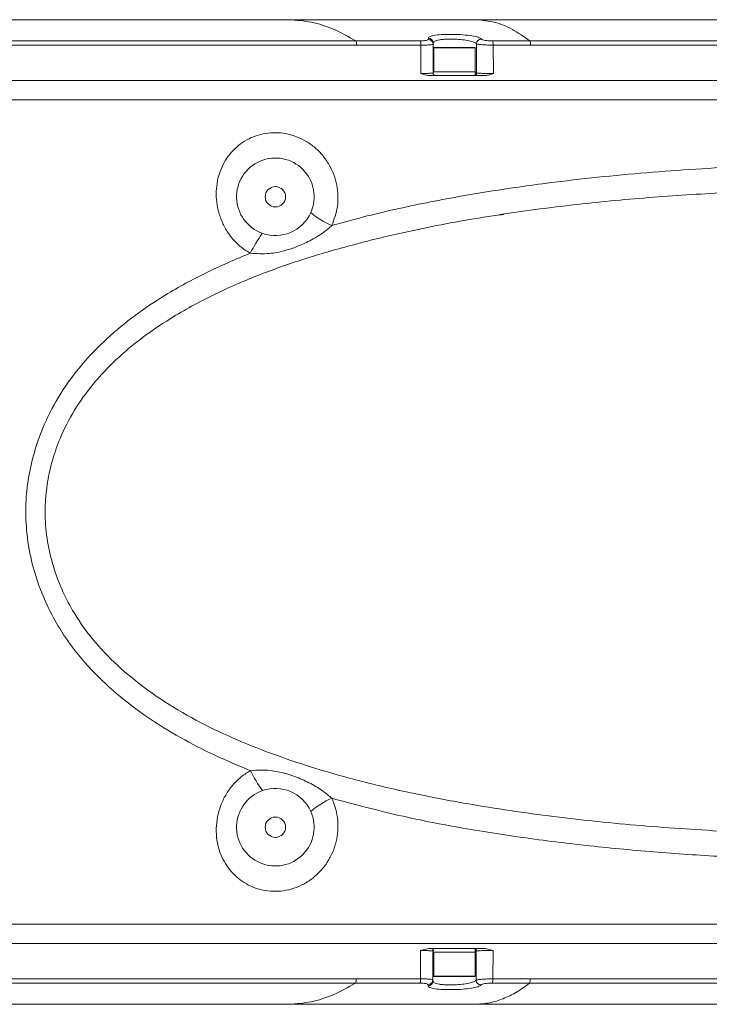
# Model space of a CAD drawing. Header units: millimetres. Extents: x 176 to 9387, y -11044 to -3322.
# Tile 231 of 256: x 8940 to 8953, y -10922 to -10903. Entities that reach past the tile are written whole.
import ezdxf

# ---------------------------------------------------------------- set-up
doc = ezdxf.new("R2010")
doc.units = ezdxf.units.MM
doc.header["$LTSCALE"] = 0.3175
doc.layers.add('1轮廓实线层', color=7, linetype='Continuous', lineweight=18)

msp = doc.modelspace()

# ---------------------------------------------------------------- linework, layer by layer
at = {"layer": '1轮廓实线层', "color": 0, "lineweight": 13, "ltscale": 20}
for p, q in [((8948.8837, -10903.43295), (8945.39584, -10903.43233)), ((8945.39584, -10903.43233), (8945.4089, -10903.43473)), ((8948.85549, -10903.43264), (8945.40893, -10903.43206)), ((8948.8837, -10903.43295), (8948.85552, -10903.43607)), ((8947.83166, -10903.82609), (8946.63503, -10903.82581)), ((8946.64752, -10903.90409), (8947.84391, -10903.90446)), ((8947.84391, -10904.16668), (8947.84391, -10903.90446)), ((8947.98108, -10903.77326), (8947.98114, -10903.79652)), ((8948.06034, -10903.8889), (8948.06823, -10903.88497)), ((8948.06823, -10903.86181), (8948.08266, -10903.84678)), ((8948.06823, -10903.88497), (8948.06823, -10903.86181)), ((8948.06823, -10904.42394), (8948.06823, -10903.86181)), ((8948.06823, -10904.42393), (8948.06823, -10903.88497)), ((8948.8736, -10903.87974), (8948.87746, -10904.42394)), ((8949.86756, -10903.82654), (8949.17384, -10903.82641)), ((8949.18584, -10903.90488), (8949.19162, -10904.4289)), ((8949.18584, -10903.90488), (8949.87944, -10903.90506)), ((8948.08505, -10903.95593), (8948.08505, -10904.39278)), ((8948.85004, -10903.95593), (8948.08505, -10903.95593)), ((8948.09404, -10903.94693), (8948.84104, -10903.94693)), ((8948.85004, -10904.39693), (8948.85004, -10903.95593)), ((8947.84392, -10904.4289), (8947.84391, -10904.16668)), ((8949.04092, -10904.46893), (8947.99616, -10904.46893)), ((8948.08651, -10904.39693), (8948.46755, -10904.39693)), ((8948.10445, -10904.46807), (8948.0966, -10904.46574)), ((8948.11323, -10904.46893), (8948.10445, -10904.46807)), ((8948.11323, -10904.46893), (8948.46755, -10904.46893)), ((8948.46755, -10904.39693), (8948.85004, -10904.39693)), ((8948.46755, -10904.46893), (8948.84438, -10904.46893)), ((8948.85004, -10904.46549), (8948.85004, -10904.39693)), ((8948.87746, -10904.42394), (8948.85004, -10904.42394)), ((8948.87575, -10904.43293), (8948.85004, -10904.43293)), ((8947.99047, -10920.66893), (8947.83823, -10920.70896)), ((8947.83823, -10920.70896), (8947.83823, -10921.2334)), ((8949.03523, -10920.66893), (8947.99047, -10920.66893)), ((8948.05579, -10920.71322), (8948.06254, -10920.71393)), ((8948.08406, -10920.71393), (8948.06254, -10920.71392)), ((8948.06254, -10920.71392), (8948.06254, -10921.27605)), ((8948.06254, -10920.71393), (8948.06254, -10921.25289)), ((8948.08505, -10920.67496), (8948.08505, -10920.67496)), ((8948.08505, -10920.73568), (8948.08505, -10920.74093)), ((8948.08505, -10920.74093), (8948.08505, -10921.18193)), ((8948.85004, -10920.74093), (8948.08505, -10920.74093)), ((8948.09877, -10920.6698), (8948.09091, -10920.67212)), ((8948.10754, -10920.66893), (8948.09877, -10920.6698)), ((8948.84455, -10920.66893), (8948.10754, -10920.66893)), ((8948.85004, -10920.74093), (8948.85004, -10920.67405)), ((8948.87178, -10920.71393), (8948.85004, -10920.71393)), ((8948.85004, -10921.18193), (8948.85004, -10920.74093)), ((8948.87152, -10920.72353), (8948.86756, -10920.69532)), ((8948.86791, -10921.25813), (8948.87178, -10920.71393)), ((8949.18593, -10920.70896), (8949.03523, -10920.66893)), ((8949.18016, -10921.23298), (8949.18593, -10920.70896)), ((8948.05466, -10921.24896), (8948.06254, -10921.25289)), ((8948.06254, -10921.25289), (8948.06254, -10921.27605)), ((8948.06254, -10921.27605), (8948.07697, -10921.29108)), ((8948.08505, -10921.18193), (8948.46755, -10921.18193)), ((8948.46755, -10921.19093), (8948.09404, -10921.19093)), ((8948.46755, -10921.18193), (8948.85004, -10921.18193)), ((8948.84104, -10921.19093), (8948.46755, -10921.19093)), ((8947.82598, -10921.31177), (8946.62935, -10921.31205)), ((8947.9754, -10921.36461), (8947.97545, -10921.34135)), ((8949.86188, -10921.31132), (8949.16815, -10921.31146)), ((8945.39016, -10921.70554), (8945.40321, -10921.70314)), ((8948.87801, -10921.70491), (8945.39016, -10921.70554)), ((8945.40324, -10921.7058), (8948.8498, -10921.70523)), ((8948.87801, -10921.70491), (8948.84983, -10921.70179)), ((8957.99688, -10921.70264), (8948.87801, -10921.70491))]:
    msp.add_line(p, q, dxfattribs=at)
for centre in [(8945.14091, -10906.71893), (8945.14091, -10918.41893)]:
    msp.add_circle(centre, 0.189, dxfattribs=at)
for centre, radius, start, end in [((8946.46744, -10903.89268), 0.18044, 356.376149, 21.752793), ((8947.66136, -10903.89285), 0.18292, 356.358787, 21.404266), ((8947.97898, -10903.86248), 0.08925, 0.430725, 88.650016), ((8947.97903, -10903.88569), 0.0892, 0.46204, 88.649399), ((8948.96522, -10903.88287), 0.09168, 89.92665, 178.040544), ((8949.00049, -10903.89307), 0.18572, 356.353592, 21.034825), ((8949.69253, -10903.89318), 0.18729, 356.361961, 20.841243), ((8948.09404, -10903.95593), 0.009, 90, 180), ((8948.84104, -10903.95593), 0.009, 0, 90), ((8948.11323, -10904.42393), 0.045, 179.999766, 223.581654), ((8945.14091, -10906.71893), 0.72, 336.067948, 250.268673), ((8945.14091, -10906.71893), 0.72, 250.268673, 336.067948), ((8946.73836, -10905.92844), 1.43329, 229.05126, 247.475335), ((8947.50634, -10909.21891), 3.18197, 145.062617, 152.820785), ((8947.50256, -10915.93332), 3.16825, 206.977908, 214.775446), ((8945.14091, -10918.41893), 0.72, 109.532495, 24.060141), ((8945.14091, -10918.41893), 0.72, 24.060141, 109.532495), ((8946.73977, -10919.20428), 1.43188, 112.661055, 131.107315), ((8948.10754, -10920.71393), 0.045, 135.446987, 180.000234), ((8946.46162, -10921.24515), 0.18057, 338.25256, 3.61084), ((8947.65539, -10921.24497), 0.18321, 338.615746, 3.621201), ((8947.97329, -10921.27538), 0.08925, 271.353601, 359.569185), ((8947.97335, -10921.25218), 0.08919, 271.34857, 359.53999), ((8948.09404, -10921.18193), 0.009, 180, 270), ((8948.84104, -10921.18193), 0.009, 270, 0), ((8948.95954, -10921.25499), 0.09168, 181.961381, 270.071425), ((8948.99482, -10921.24479), 0.18572, 338.960666, 3.643263), ((8949.68707, -10921.24472), 0.18707, 339.144134, 3.652662)]:
    msp.add_arc(centre, radius, start, end, dxfattribs=at)
for points, knots in [([(8945.40893, -10903.43206), (8945.11079, -10903.43207), (8944.54591, -10903.43208), (8943.73381, -10903.43221), (8942.98974, -10903.43238), (8942.29038, -10903.43259), (8941.61329, -10903.43282), (8940.93641, -10903.43308), (8940.48223, -10903.43325), (8940.25179, -10903.43334)], [0, 0, 0, 0, 10.0574901, 19.05536327, 27.25552093, 34.92091085, 42.31774987, 49.69928719, 57.30158311, 57.30158311, 57.30158311, 57.30158311]), ([(8945.39584, -10903.43233), (8945.09767, -10903.43233), (8944.53309, -10903.43233), (8943.72185, -10903.43244), (8942.97952, -10903.4326), (8942.28248, -10903.43283), (8941.60829, -10903.43312), (8940.93544, -10903.43346), (8940.48416, -10903.43376), (8940.25545, -10903.43391)], [0, 0, 0, 0, 10.02761673, 18.98686798, 27.15921952, 34.81130841, 42.19621985, 49.55438145, 57.11549924, 57.11549924, 57.11549924, 57.11549924]), ([(8946.63503, -10903.82581), (8946.4977, -10903.74854), (8946.22376, -10903.59439), (8945.80957, -10903.46333), (8945.53369, -10903.44266), (8945.39584, -10903.43233)], [0, 0, 0, 0, 4.912947, 9.80008782, 14.68032779, 14.68032779, 14.68032779, 14.68032779]), ([(8958.02859, -10903.43546), (8957.84207, -10903.43545), (8957.41289, -10903.43542), (8956.72931, -10903.43532), (8955.95914, -10903.43516), (8955.13293, -10903.43493), (8954.25342, -10903.43464), (8953.31344, -10903.4343), (8952.31231, -10903.43391), (8951.23213, -10903.43348), (8950.07108, -10903.43304), (8949.26992, -10903.43277), (8948.85549, -10903.43264)], [0, 0, 0, 0, 6.20378877, 14.27511745, 22.7394711, 31.83479085, 41.79010609, 52.05096896, 63.17755364, 75.1840107, 88.09134041, 101.92335184, 101.92335184, 101.92335184, 101.92335184]), ([(8949.86756, -10903.82654), (8949.75873, -10903.74979), (8949.54158, -10903.59666), (8949.21285, -10903.46492), (8948.99337, -10903.4436), (8948.8837, -10903.43295)], [0, 0, 0, 0, 4.02853645, 8.03755926, 12.04149899, 12.04149899, 12.04149899, 12.04149899]), ([(8958.03292, -10903.43534), (8956.97541, -10903.43525), (8953.92566, -10903.43498), (8950.87592, -10903.43375), (8948.8837, -10903.43295)], [0, 0, 0, 0, 35.25067518, 101.65811056, 101.65811056, 101.65811056, 101.65811056]), ([(8948.96534, -10903.79119), (8948.94954, -10903.78013), (8948.918, -10903.75805), (8948.79214, -10903.73062), (8948.62665, -10903.7114), (8948.43816, -10903.7025), (8948.25475, -10903.70478), (8948.10399, -10903.71829), (8948.00081, -10903.7415), (8947.98766, -10903.76267), (8947.98108, -10903.77326)], [0, 0, 0, 0, 1.42263352, 2.84005645, 4.25481697, 5.66762667, 7.08020564, 8.49450502, 9.91160349, 11.3315712, 11.3315712, 11.3315712, 11.3315712]), ([(8946.63503, -10903.82581), (8945.55636, -10903.82562), (8943.39903, -10903.82523), (8941.25083, -10903.8256), (8940.17674, -10903.82578)], [0, 0, 0, 0, 35.87958502, 71.75880781, 71.75880781, 71.75880781, 71.75880781]), ([(8946.64752, -10903.90409), (8945.56912, -10903.90383), (8943.41239, -10903.90331), (8941.26504, -10903.90381), (8940.1914, -10903.90406)], [0, 0, 0, 0, 35.86854031, 71.73472843, 71.73472843, 71.73472843, 71.73472843]), ([(8947.98114, -10903.79652), (8947.9791, -10903.8004), (8947.97504, -10903.80816), (8947.9426, -10903.81782), (8947.89409, -10903.82473), (8947.85246, -10903.82564), (8947.83166, -10903.82609)], [0, 0, 0, 0, 0.44130767, 0.88177895, 1.32150799, 1.76039223, 1.76039223, 1.76039223, 1.76039223]), ([(8947.84391, -10903.90446), (8947.87512, -10903.90435), (8947.93736, -10903.90411), (8948.00939, -10903.89965), (8948.05277, -10903.8943), (8948.05845, -10903.89025), (8948.06034, -10903.8889)], [0, 0, 0, 0, 0.69996545, 1.39571235, 2.08569639, 2.4291601, 2.4291601, 2.4291601, 2.4291601]), ([(8948.08266, -10903.84678), (8948.08636, -10903.84111), (8948.09716, -10903.8246), (8948.16426, -10903.80911), (8948.24567, -10903.79871), (8948.31704, -10903.79403), (8948.39376, -10903.79213), (8948.44679, -10903.79345), (8948.47323, -10903.79411)], [0, 0, 0, 0, 0.66666574, 1.94150856, 2.58938988, 3.23150358, 3.86883158, 4.50228167, 4.50228167, 4.50228167, 4.50228167]), ([(8948.47323, -10903.79411), (8948.5204, -10903.79675), (8948.61727, -10903.80217), (8948.7429, -10903.82189), (8948.83776, -10903.84841), (8948.86164, -10903.86929), (8948.8736, -10903.87974)], [0, 0, 0, 0, 1.12854312, 2.31763934, 3.47698641, 4.63921767, 4.63921767, 4.63921767, 4.63921767]), ([(8948.8736, -10903.87974), (8948.88287, -10903.88284), (8948.90144, -10903.88905), (8948.96442, -10903.89605), (8949.02565, -10903.90039), (8949.07707, -10903.90288), (8949.1314, -10903.90452), (8949.1677, -10903.90476), (8949.18584, -10903.90488)], [0, 0, 0, 0, 0.8640416, 1.73003846, 2.16902148, 2.60812619, 3.05094269, 3.49316426, 3.49316426, 3.49316426, 3.49316426]), ([(8949.17384, -10903.82641), (8949.16174, -10903.82626), (8949.1375, -10903.82598), (8949.10123, -10903.82374), (8949.06692, -10903.82031), (8949.02592, -10903.81425), (8948.98394, -10903.80442), (8948.97155, -10903.79561), (8948.96534, -10903.79119)], [0, 0, 0, 0, 0.29756365, 0.59615724, 0.89356108, 1.19235724, 1.78671996, 2.38383058, 2.38383058, 2.38383058, 2.38383058]), ([(8956.37678, -10903.82772), (8955.29088, -10903.82754), (8953.11907, -10903.82716), (8950.9514, -10903.82675), (8949.86756, -10903.82654)], [0, 0, 0, 0, 36.16252024, 72.3246944, 72.3246944, 72.3246944, 72.3246944]), ([(8949.87944, -10903.90506), (8950.9631, -10903.90533), (8953.1305, -10903.90586), (8955.302, -10903.90634), (8956.38779, -10903.90658)], [0, 0, 0, 0, 36.15640704, 72.31497962, 72.31497962, 72.31497962, 72.31497962]), ([(8947.84392, -10904.4289), (8947.87456, -10904.42874), (8947.93587, -10904.42842), (8948.00874, -10904.42724), (8948.05865, -10904.42569), (8948.06504, -10904.42452), (8948.06823, -10904.42393)], [0, 0, 0, 0, 0.62283347, 1.24624453, 1.87019743, 2.49447959, 2.49447959, 2.49447959, 2.49447959]), ([(8947.99616, -10904.46893), (8947.97, -10904.46583), (8947.91754, -10904.4596), (8947.86851, -10904.43915), (8947.84392, -10904.4289)], [0, 0, 0, 0, 0.88055081, 1.76591878, 1.76591878, 1.76591878, 1.76591878]), ([(8948.09667, -10904.46577), (8948.09257, -10904.46375), (8948.08444, -10904.45974), (8948.07087, -10904.44601), (8948.06677, -10904.43319), (8948.06409, -10904.42481)], [0, 0, 0, 0, 0.159625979, 0.317061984, 0.613227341, 0.613227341, 0.613227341, 0.613227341]), ([(8948.08505, -10904.40525), (8948.08312, -10904.40417), (8948.08001, -10904.40243), (8948.07595, -10904.40418), (8948.07345, -10904.40735), (8948.07174, -10904.41139), (8948.07052, -10904.41618), (8948.07012, -10904.41957), (8948.06996, -10904.42092)], [0, 0, 0, 0, 0.111822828, 0.180006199, 0.212623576, 0.246856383, 0.28769092, 0.314865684, 0.314865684, 0.314865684, 0.314865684]), ([(8948.85, -10904.4653), (8948.85243, -10904.46416), (8948.85766, -10904.4617), (8948.86453, -10904.45596), (8948.87034, -10904.44879), (8948.87594, -10904.4383), (8948.87686, -10904.42959), (8948.87746, -10904.42394)], [0, 0, 0, 0, 0.090159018, 0.19406846, 0.297945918, 0.399683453, 0.588676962, 0.588676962, 0.588676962, 0.588676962]), ([(8948.87746, -10904.42394), (8948.87976, -10904.42429), (8948.88436, -10904.42498), (8948.90578, -10904.42599), (8948.9369, -10904.4269), (8948.97741, -10904.42768), (8949.02536, -10904.4283), (8949.07868, -10904.42873), (8949.13515, -10904.42895), (8949.17282, -10904.42892), (8949.19162, -10904.4289)], [0, 0, 0, 0, 0.43663626, 0.87468342, 1.31021533, 1.74757558, 2.18426328, 2.6195277, 3.05674273, 3.4920696, 3.4920696, 3.4920696, 3.4920696]), ([(8949.19162, -10904.4289), (8949.16742, -10904.43915), (8949.11916, -10904.4596), (8949.06695, -10904.46583), (8949.04092, -10904.46893)], [0, 0, 0, 0, 0.87738409, 1.74990702, 1.74990702, 1.74990702, 1.74990702]), ([(8939.62337, -10904.55893), (8940.8828, -10904.55893), (8943.39965, -10904.55893), (8947.19432, -10904.55893), (8950.15808, -10904.55893), (8952.28825, -10904.55893), (8953.57965, -10904.55893), (8954.87495, -10904.55893), (8956.1747, -10904.55893), (8957.47954, -10904.55893), (8958.79029, -10904.55893), (8959.66632, -10904.55893), (8960.10542, -10904.55893)], [0, 0, 0, 0, 42.24671763, 84.42624282, 126.71056568, 140.99441958, 155.30865296, 169.6592217, 184.05238721, 198.49639222, 213.00101168, 227.57834196, 227.57834196, 227.57834196, 227.57834196]), ([(8960.10453, -10904.91893), (8959.62873, -10904.91893), (8958.70466, -10904.91893), (8957.36031, -10904.91893), (8956.09779, -10904.91893), (8954.83106, -10904.91893), (8953.41579, -10904.91893), (8951.85215, -10904.91893), (8950.17673, -10904.91893), (8948.46783, -10904.91893), (8946.71978, -10904.91893), (8944.9321, -10904.91893), (8943.15162, -10904.91893), (8941.3738, -10904.91893), (8940.20158, -10904.91893), (8939.62313, -10904.91893)], [0, 0, 0, 0, 15.79569854, 30.67669261, 44.64301492, 57.73253319, 72.76768846, 91.68899897, 109.74025267, 128.53351867, 148.61836847, 168.03547793, 188.2224848, 208.15380184, 227.5711894, 227.5711894, 227.5711894, 227.5711894]), ([(8960.10542, -10904.91893), (8959.54696, -10904.91893), (8958.43342, -10904.91893), (8956.76812, -10904.91893), (8955.1117, -10904.91893), (8953.4627, -10904.91893), (8951.82, -10904.91893), (8950.18272, -10904.91893), (8947.6007, -10904.91893), (8944.07475, -10904.91893), (8941.10761, -10904.91893), (8939.62337, -10904.91893)], [0, 0, 0, 0, 18.53978767, 36.96735091, 55.30564941, 73.57248634, 91.78146005, 109.94395683, 128.0694177, 177.80141466, 227.57834196, 227.57834196, 227.57834196, 227.57834196]), ([(8944.67571, -10907.76547), (8944.6485, -10907.74994), (8944.61568, -10907.7312), (8944.56271, -10907.69571), (8944.44246, -10907.6078), (8944.29308, -10907.448), (8944.16271, -10907.2203), (8944.08864, -10907.02114), (8944.04825, -10906.81795), (8944.03936, -10906.62006), (8944.06116, -10906.4275), (8944.11078, -10906.24603), (8944.18874, -10906.07699), (8944.29195, -10905.92404), (8944.41971, -10905.79126), (8944.56871, -10905.68098), (8944.73576, -10905.5983), (8944.91571, -10905.54488), (8945.1026, -10905.52399), (8945.31148, -10905.5359), (8945.51957, -10905.59013), (8945.71644, -10905.68617), (8945.88189, -10905.80501), (8946.02519, -10905.9515), (8946.14291, -10906.12019), (8946.23029, -10906.30628), (8946.28628, -10906.50278), (8946.30779, -10906.70423), (8946.29735, -10906.96118), (8946.23164, -10907.13827), (8946.18929, -10907.25239)], [0, 0, 0, 0, 1.05211084, 1.2692169, 2.13973108, 6.04626336, 8.44862954, 10.85171657, 13.08523021, 15.31830626, 17.42284618, 19.52673534, 21.58401995, 23.64092851, 25.70746535, 27.77395318, 29.88271859, 31.99167498, 34.10669297, 36.22197925, 39.03802673, 41.29428911, 43.55078968, 45.82972057, 48.10879185, 50.37666002, 52.64455605, 54.8739455, 57.10322448, 61.14461585, 61.14461585, 61.14461585, 61.14461585]), ([(8946.18929, -10907.25239), (8946.31183, -10907.21812), (8946.81999, -10907.07601), (8947.72512, -10906.86476), (8948.90847, -10906.64445), (8950.30635, -10906.4414), (8951.91917, -10906.26728), (8953.13823, -10906.19294), (8953.74779, -10906.15576)], [0, 0, 0, 0, 4.25283054, 17.63617039, 31.02879999, 44.41791115, 64.73442242, 85.05327887, 85.05327887, 85.05327887, 85.05327887]), ([(8953.56949, -10906.63542), (8953.09905, -10906.66375), (8952.1575, -10906.72044), (8950.74985, -10906.85227), (8949.34904, -10907.03292), (8947.96053, -10907.27639), (8946.7519, -10907.55597), (8945.72063, -10907.85135), (8944.86465, -10908.1485), (8944.03304, -10908.50566), (8943.31819, -10908.89018), (8942.71936, -10909.28757), (8942.23247, -10909.68268), (8941.80115, -10910.12331), (8941.4396, -10910.60954), (8941.18366, -10911.08507), (8941.01578, -10911.53915), (8940.91401, -10911.95489), (8940.85906, -10912.40237), (8940.86906, -10912.87551), (8940.94726, -10913.3489), (8941.08241, -10913.7931), (8941.26296, -10914.2035), (8941.52813, -10914.65616), (8941.90228, -10915.1267), (8942.41365, -10915.61192), (8943.00326, -10916.0498), (8943.66117, -10916.44014), (8944.35249, -10916.77301), (8945.06544, -10917.05705), (8945.86393, -10917.3265), (8946.74752, -10917.57725), (8947.71734, -10917.80149), (8948.90389, -10918.02651), (8950.31009, -10918.23181), (8951.93604, -10918.40101), (8953.02502, -10918.46863), (8953.56946, -10918.50244)], [0, 0, 0, 0, 15.69705185, 31.41708929, 47.13081885, 62.82314386, 78.49691455, 88.60239887, 98.73121894, 108.83892346, 118.91562358, 125.90369454, 132.9031474, 139.87421459, 146.45159062, 153.02328211, 157.71184163, 162.41626289, 167.10109369, 172.5073339, 177.91673487, 182.84429375, 187.79186315, 192.72306535, 200.22875933, 207.74382316, 216.24157106, 224.77642672, 233.35448389, 241.94505997, 250.48980876, 261.58133466, 272.68084825, 283.77714533, 301.93863185, 320.11083062, 338.27930096, 338.27930096, 338.27930096, 338.27930096]), ([(8949.29302, -10907.05282), (8949.29944, -10907.05307), (8949.33114, -10907.05428), (8949.36255, -10907.04844), (8949.3876, -10907.04378)], [0, 0, 0, 0, 0.21535171, 1.06199791, 1.06199791, 1.06199791, 1.06199791]), ([(8946.18929, -10907.25239), (8946.16085, -10907.27786), (8946.05584, -10907.37187), (8945.85484, -10907.50179), (8945.58485, -10907.63176), (8945.31068, -10907.72413), (8945.00675, -10907.78703), (8944.79446, -10907.7732), (8944.67571, -10907.76547)], [0, 0, 0, 0, 1.26842373, 4.68185597, 7.84865404, 11.17738846, 14.32837291, 18.32799102, 18.32799102, 18.32799102, 18.32799102]), ([(8944.67908, -10917.37059), (8944.45815, -10917.2782), (8944.01566, -10917.09315), (8943.37553, -10916.76373), (8942.76262, -10916.38668), (8942.18346, -10915.94867), (8941.65373, -10915.44134), (8941.24348, -10914.92086), (8940.95059, -10914.41674), (8940.74935, -10913.95508), (8940.59817, -10913.45349), (8940.5106, -10912.91685), (8940.49968, -10912.37964), (8940.56107, -10911.87264), (8940.67484, -10911.4025), (8940.86199, -10910.89183), (8941.14619, -10910.35893), (8941.54214, -10909.82174), (8942.0097, -10909.34012), (8942.53181, -10908.91235), (8943.15021, -10908.49919), (8943.86353, -10908.10848), (8944.40494, -10907.87983), (8944.67571, -10907.76547)], [0, 0, 0, 0, 8.05004764, 16.12364043, 24.17969295, 32.20575516, 40.45224406, 48.6895154, 54.2447614, 59.81863732, 65.37068696, 71.55383804, 77.73402831, 83.04973636, 88.38671858, 93.70581951, 101.04469844, 108.38899151, 115.90713985, 123.4555026, 130.99075701, 140.86511748, 150.74466315, 150.74466315, 150.74466315, 150.74466315]), ([(8946.1881, -10917.88295), (8946.19246, -10917.89231), (8946.20305, -10917.91505), (8946.23807, -10917.99851), (8946.28082, -10918.13864), (8946.30747, -10918.33615), (8946.30091, -10918.53726), (8946.26165, -10918.73733), (8946.18911, -10918.92897), (8946.08599, -10919.10706), (8945.95428, -10919.26481), (8945.79931, -10919.39777), (8945.62493, -10919.50098), (8945.43857, -10919.57222), (8945.24475, -10919.60889), (8945.05135, -10919.61187), (8944.86266, -10919.58058), (8944.68525, -10919.51862), (8944.5229, -10919.4268), (8944.37977, -10919.31017), (8944.25924, -10919.17062), (8944.16282, -10919.01283), (8944.09363, -10918.83992), (8944.05019, -10918.64883), (8944.03819, -10918.44252), (8944.06208, -10918.22701), (8944.12096, -10918.01638), (8944.21433, -10917.81832), (8944.33843, -10917.64041), (8944.49067, -10917.49006), (8944.61031, -10917.40783), (8944.67541, -10917.37257), (8944.67908, -10917.37059)], [0, 0, 0, 0, 0.34600618, 0.84047601, 3.02943037, 5.21854956, 7.45804501, 9.69762697, 11.96976974, 14.24187869, 16.51668115, 18.79125594, 21.03535868, 23.27916426, 25.46873015, 27.65798732, 29.78608978, 31.91401078, 33.99134743, 36.06865135, 38.12235763, 40.17627019, 42.25379676, 44.331892, 46.69614954, 49.10483029, 51.51381827, 53.93634171, 56.35788954, 58.70558653, 61.05247766, 61.19251986, 61.19251986, 61.19251986, 61.19251986]), ([(8944.67908, -10917.37059), (8944.6796, -10917.37052), (8944.80263, -10917.35609), (8945.01918, -10917.3529), (8945.32632, -10917.41624), (8945.60023, -10917.51133), (8945.86986, -10917.64313), (8946.06458, -10917.77177), (8946.16469, -10917.86188), (8946.1881, -10917.88295)], [0, 0, 0, 0, 0.01780305, 4.13793413, 7.29823544, 10.616158, 13.79218841, 17.22230898, 18.26889568, 18.26889568, 18.26889568, 18.26889568]), ([(8953.74779, -10918.9821), (8953.32504, -10918.95737), (8952.47956, -10918.90791), (8951.21377, -10918.7951), (8949.951, -10918.64826), (8948.68952, -10918.45472), (8947.4306, -10918.21367), (8946.60262, -10917.99328), (8946.1881, -10917.88295)], [0, 0, 0, 0, 14.0889563, 28.17737476, 42.31164922, 56.4448643, 70.73873059, 85.0697814, 85.0697814, 85.0697814, 85.0697814]), ([(8960.09974, -10920.21893), (8959.54128, -10920.21893), (8958.42774, -10920.21893), (8956.76244, -10920.21893), (8955.10601, -10920.21893), (8953.45701, -10920.21893), (8951.81431, -10920.21893), (8950.17703, -10920.21893), (8947.59501, -10920.21893), (8944.06907, -10920.21893), (8941.10193, -10920.21893), (8939.61769, -10920.21893)], [0, 0, 0, 0, 18.53977256, 36.96739565, 55.30569586, 73.57253449, 91.78150991, 109.94402718, 128.06947035, 177.80149266, 227.57840157, 227.57840157, 227.57840157, 227.57840157]), ([(8960.10453, -10920.21893), (8959.62873, -10920.21893), (8958.70468, -10920.21893), (8957.36034, -10920.21893), (8956.09781, -10920.21893), (8954.83108, -10920.21893), (8953.41582, -10920.21893), (8951.85219, -10920.21893), (8950.17677, -10920.21893), (8948.46787, -10920.21893), (8946.71982, -10920.21893), (8944.93212, -10920.21893), (8943.15164, -10920.21893), (8941.37381, -10920.21893), (8940.20159, -10920.21893), (8939.62313, -10920.21893)], [0, 0, 0, 0, 15.79546596, 30.67634377, 44.64278233, 57.732533, 72.76720586, 91.68845834, 109.74007883, 128.53311306, 148.61782699, 168.03536208, 188.2222535, 208.15360539, 227.5711894, 227.5711894, 227.5711894, 227.5711894]), ([(8939.61769, -10920.57893), (8940.87711, -10920.57893), (8943.39396, -10920.57893), (8947.18863, -10920.57893), (8950.15239, -10920.57893), (8952.28257, -10920.57893), (8953.57396, -10920.57893), (8954.86927, -10920.57893), (8956.16901, -10920.57893), (8957.47385, -10920.57893), (8958.7846, -10920.57893), (8959.66063, -10920.57893), (8960.09974, -10920.57893)], [0, 0, 0, 0, 42.24672165, 84.42622965, 126.71055653, 140.99441178, 155.3086647, 169.65921698, 184.05245946, 198.49640774, 213.00102857, 227.57840157, 227.57840157, 227.57840157, 227.57840157]), ([(8947.83823, -10920.70896), (8947.86892, -10920.70912), (8947.93031, -10920.70944), (8948.00254, -10920.71063), (8948.04766, -10920.71195), (8948.0536, -10920.71288), (8948.05579, -10920.71322)], [0, 0, 0, 0, 0.67369047, 1.34803184, 2.02295932, 2.41875496, 2.41875496, 2.41875496, 2.41875496]), ([(8948.05841, -10920.71305), (8948.06108, -10920.70468), (8948.06518, -10920.69185), (8948.07875, -10920.67813), (8948.08688, -10920.67411), (8948.09098, -10920.67209)], [0, 0, 0, 0, 0.296165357, 0.453601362, 0.613227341, 0.613227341, 0.613227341, 0.613227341]), ([(8948.85004, -10920.67554), (8948.85051, -10920.67578), (8948.85374, -10920.6774), (8948.85881, -10920.68198), (8948.86466, -10920.68906), (8948.87025, -10920.69957), (8948.87117, -10920.70827), (8948.87178, -10920.71393)], [0, 0, 0, 0, 0.017655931, 0.121650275, 0.225623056, 0.327449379, 0.516607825, 0.516607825, 0.516607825, 0.516607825]), ([(8948.87178, -10920.71393), (8948.87407, -10920.71358), (8948.87867, -10920.71288), (8948.9001, -10920.71188), (8948.93121, -10920.71096), (8948.97172, -10920.71018), (8949.01967, -10920.70956), (8949.07299, -10920.70914), (8949.12946, -10920.70891), (8949.16713, -10920.70895), (8949.18593, -10920.70896)], [0, 0, 0, 0, 0.43671383, 0.87468001, 1.31020796, 1.74756424, 2.18429274, 2.61955321, 3.05675184, 3.49206972, 3.49206972, 3.49206972, 3.49206972]), ([(8946.64184, -10921.23378), (8945.56344, -10921.23404), (8943.40671, -10921.23455), (8941.25935, -10921.23406), (8940.18571, -10921.23381)], [0, 0, 0, 0, 35.86859889, 71.73478803, 71.73478803, 71.73478803, 71.73478803]), ([(8946.64184, -10921.23378), (8946.84112, -10921.23371), (8947.23979, -10921.23359), (8947.63871, -10921.23346), (8947.83823, -10921.2334)], [0, 0, 0, 0, 6.64449299, 13.29320734, 13.29320734, 13.29320734, 13.29320734]), ([(8947.83823, -10921.2334), (8947.86944, -10921.23352), (8947.93167, -10921.23375), (8948.00371, -10921.23822), (8948.04709, -10921.24357), (8948.05277, -10921.24761), (8948.05466, -10921.24896)], [0, 0, 0, 0, 0.69997605, 1.39567707, 2.085645, 2.4291007, 2.4291007, 2.4291007, 2.4291007]), ([(8948.07697, -10921.29108), (8948.08068, -10921.29675), (8948.09148, -10921.31327), (8948.15857, -10921.32875), (8948.23999, -10921.33915), (8948.31135, -10921.34384), (8948.38808, -10921.34573), (8948.44111, -10921.34442), (8948.46755, -10921.34376)], [0, 0, 0, 0, 0.66666632, 1.94147129, 2.58934527, 3.23149217, 3.86882913, 4.50223774, 4.50223774, 4.50223774, 4.50223774]), ([(8948.46755, -10921.34376), (8948.51472, -10921.34112), (8948.61159, -10921.33569), (8948.73721, -10921.31598), (8948.83209, -10921.28945), (8948.85596, -10921.26858), (8948.86791, -10921.25813)], [0, 0, 0, 0, 1.12855304, 2.31764405, 3.47694688, 4.63923909, 4.63923909, 4.63923909, 4.63923909]), ([(8948.86791, -10921.25813), (8948.87719, -10921.25503), (8948.89576, -10921.24882), (8948.95872, -10921.24181), (8949.01996, -10921.23748), (8949.07138, -10921.23499), (8949.12571, -10921.23334), (8949.16202, -10921.2331), (8949.18016, -10921.23298)], [0, 0, 0, 0, 0.8639748, 1.73005117, 2.16899662, 2.60813829, 3.05095008, 3.49322265, 3.49322265, 3.49322265, 3.49322265]), ([(8949.18016, -10921.23298), (8949.29572, -10921.23295), (8949.52688, -10921.2329), (8949.75811, -10921.23284), (8949.87375, -10921.23281)], [0, 0, 0, 0, 3.85243121, 7.7065828, 7.7065828, 7.7065828, 7.7065828]), ([(8949.87375, -10921.23281), (8950.95466, -10921.23255), (8953.12206, -10921.23204), (8955.29356, -10921.23154), (8956.3821, -10921.23129)], [0, 0, 0, 0, 36.06455891, 72.31497961, 72.31497961, 72.31497961, 72.31497961]), ([(8946.62935, -10921.31205), (8945.55068, -10921.31225), (8943.39335, -10921.31263), (8941.24515, -10921.31226), (8940.17106, -10921.31208)], [0, 0, 0, 0, 35.87960601, 71.7587482, 71.7587482, 71.7587482, 71.7587482]), ([(8946.62935, -10921.31205), (8946.49202, -10921.38933), (8946.21807, -10921.54347), (8945.80388, -10921.67453), (8945.528, -10921.69521), (8945.39016, -10921.70554)], [0, 0, 0, 0, 4.9129219, 9.80007518, 14.68032761, 14.68032761, 14.68032761, 14.68032761]), ([(8947.97545, -10921.34135), (8947.97342, -10921.33746), (8947.96935, -10921.3297), (8947.93692, -10921.32004), (8947.8884, -10921.31314), (8947.84678, -10921.31223), (8947.82598, -10921.31177)], [0, 0, 0, 0, 0.4412428, 0.88170297, 1.32146598, 1.76032222, 1.76032222, 1.76032222, 1.76032222]), ([(8948.95966, -10921.34667), (8948.94386, -10921.35773), (8948.91232, -10921.37981), (8948.78646, -10921.40725), (8948.62096, -10921.42646), (8948.43247, -10921.43537), (8948.24907, -10921.43308), (8948.0983, -10921.41957), (8947.99512, -10921.39637), (8947.98198, -10921.3752), (8947.9754, -10921.36461)], [0, 0, 0, 0, 1.42270296, 2.84003133, 4.25485947, 5.66766253, 7.08025615, 8.4945001, 9.9115919, 11.33154552, 11.33154552, 11.33154552, 11.33154552]), ([(8949.86188, -10921.31132), (8949.78025, -10921.37066), (8949.61736, -10921.48907), (8949.37127, -10921.60769), (8949.12484, -10921.68624), (8948.96028, -10921.69869), (8948.87801, -10921.70491)], [0, 0, 0, 0, 3.01801238, 6.02304917, 9.02116656, 12.01847787, 12.01847787, 12.01847787, 12.01847787]), ([(8949.16815, -10921.31146), (8949.15606, -10921.3116), (8949.13182, -10921.31189), (8949.09555, -10921.31413), (8949.06122, -10921.31756), (8949.02024, -10921.32361), (8948.97826, -10921.33345), (8948.96587, -10921.34226), (8948.95966, -10921.34667)], [0, 0, 0, 0, 0.29757194, 0.59617386, 0.89355588, 1.19240616, 1.78678545, 2.38383126, 2.38383126, 2.38383126, 2.38383126]), ([(8956.3711, -10921.31014), (8955.28519, -10921.31033), (8953.11339, -10921.31071), (8950.94571, -10921.31112), (8949.86188, -10921.31132)], [0, 0, 0, 0, 36.16245271, 72.3246944, 72.3246944, 72.3246944, 72.3246944]), ([(8940.2461, -10921.70453), (8940.47616, -10921.70461), (8940.92972, -10921.70479), (8941.60605, -10921.70504), (8942.28309, -10921.70528), (8942.98256, -10921.70549), (8943.72713, -10921.70566), (8944.5398, -10921.70578), (8945.10499, -10921.7058), (8945.40324, -10921.7058)], [0, 0, 0, 0, 7.58304275, 14.94961216, 22.3454032, 30.02465034, 38.23780332, 47.24156335, 57.30158311, 57.30158311, 57.30158311, 57.30158311]), ([(8945.39016, -10921.70554), (8945.09198, -10921.70554), (8944.5274, -10921.70554), (8943.71617, -10921.70543), (8942.97387, -10921.70526), (8942.27684, -10921.70504), (8941.60263, -10921.70475), (8940.92976, -10921.7044), (8940.47847, -10921.7041), (8940.24976, -10921.70395)], [0, 0, 0, 0, 10.02758974, 18.98678403, 27.15892084, 34.81084712, 42.19602541, 49.55453255, 57.11549924, 57.11549924, 57.11549924, 57.11549924]), ([(8948.8498, -10921.70523), (8949.28838, -10921.70508), (8950.13438, -10921.7048), (8951.35776, -10921.70433), (8952.49047, -10921.70388), (8953.53477, -10921.70348), (8954.49284, -10921.70314), (8955.41569, -10921.70285), (8956.31069, -10921.70262), (8957.17679, -10921.70246), (8957.7302, -10921.70243), (8957.99234, -10921.70241)], [0, 0, 0, 0, 14.63994308, 28.24021753, 40.8302552, 52.43475642, 63.07059155, 72.76512032, 83.17654201, 92.864722, 101.58372458, 101.58372458, 101.58372458, 101.58372458])]:
    msp.add_open_spline(points, degree=3, knots=knots, dxfattribs=at)

doc.saveas('drawing.dxf')
